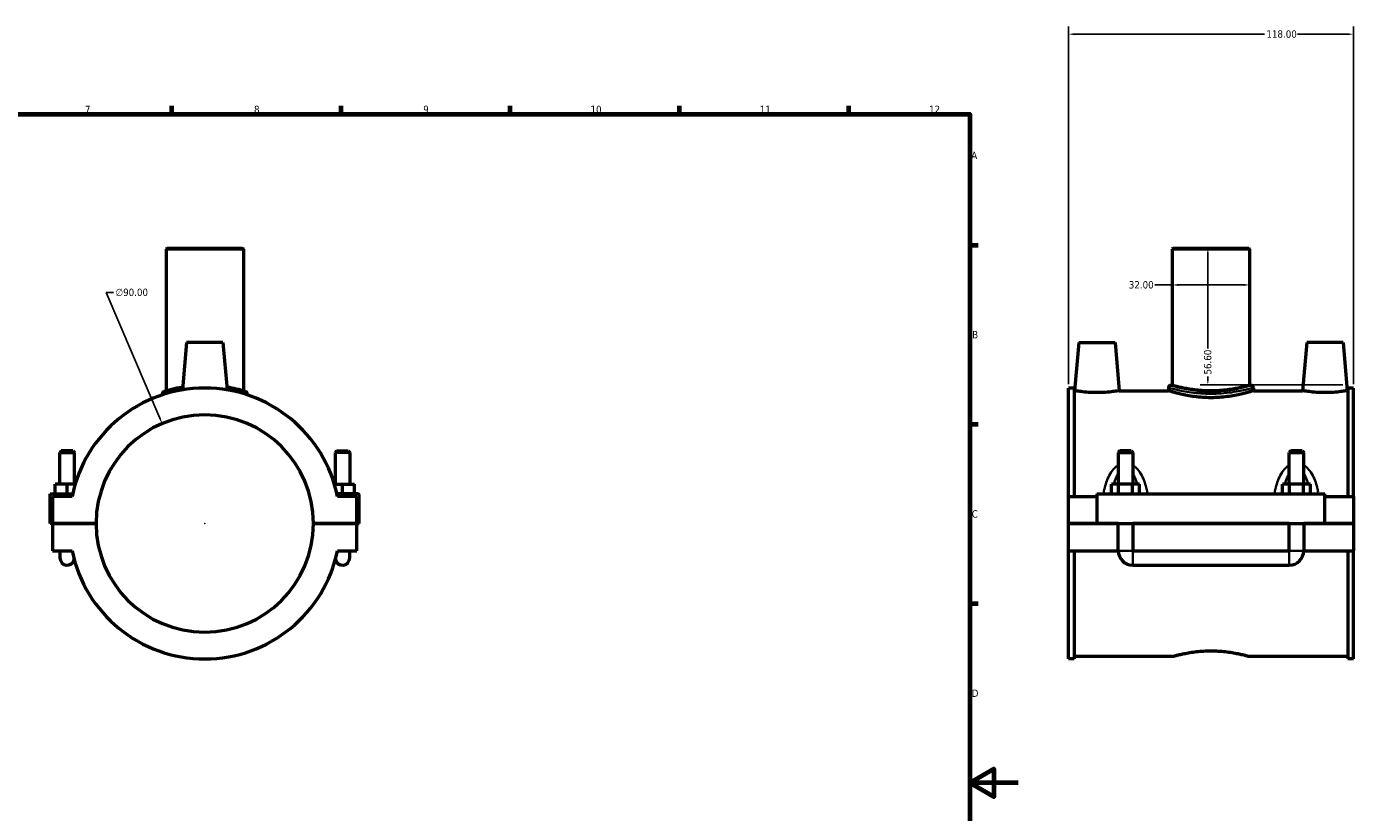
# Model space of a CAD drawing. Header units: millimetres. Extents: x 0 to 1093, y -37 to 1065.
# Tile 3 of 5: x 430 to 980, y 285 to 610. Entities that reach past the tile are written whole.
import ezdxf

# ---------------------------------------------------------------- set-up
doc = ezdxf.new("R2010")
doc.units = ezdxf.units.MM
for name, color, linetype, lineweight in [('Border (ANSI)', 7, 'Continuous', 70), ('Dimension (ANSI)', 7, 'Continuous', 25), ('Visible (ANSI)', 7, 'Continuous', 50), ('Visible Narrow (ANSI)', 7, 'Continuous', 35)]:
    doc.layers.add(name, color=color, linetype=linetype, lineweight=lineweight)
doc.styles.add('Note Text (ANSI)', font='tahoma.ttf')
doc.dimstyles.new('Default - mm (ANSI)', dxfattribs={"dimtxt": 3.048, "dimasz": 2.5, "dimexe": 3.175, "dimexo": 1.6002, "dimgap": 0.8, "dimtad": 0, "dimtoh": 1, "dimrnd": 1e-08, "dimzin": 4, "dimdsep": 46, "dimtxsty": 'Note Text (ANSI)', "dimcen": 0.09, "dimdle": 10, "dimclrd": 256, "dimclre": 256, "dimclrt": 256, "dimadec": 1, "dimazin": 1, "dimtfac": 1, "dimtofl": 0, "dimtmove": 0, "dimatfit": 3, "dimfxl": 1, "dimtolj": 1, "dimtzin": 4, "dimlwd": -1, "dimlwe": -1, "dimarcsym": 0})

# ---------------------------------------------------------------- blocks, each defined once
blk = doc.blocks.new('Borders Default Border')
at = {"layer": 'Border (ANSI)'}
for p, q in [((490.58, 574), (490.58, 577.45)), ((560.67, 574), (560.67, 577.45)), ((630.75, 574), (630.75, 577.45)), ((700.83, 574), (700.83, 577.45)), ((770.92, 574), (770.92, 577.45)), ((821, 519.75), (824.45, 519.75)), ((821, 445.5), (824.45, 445.5)), ((821, 371.25), (824.45, 371.25))]:
    blk.add_line(p, q, dxfattribs=at)
at = {"layer": 'Border (ANSI)', "flags": 128}
for points in [[(20, 20), (20, 574), (821, 574), (821, 20), (20, 20)], [(841, 297), (821, 297), (831, 302.77), (831, 291.23), (821, 297)]]:
    blk.add_lwpolyline(points, dxfattribs=at)
at = {"layer": 'Border (ANSI)', "attachment_point": 7, "style": 'Note Text (ANSI)'}
for s, insert, char_height in [('7', (454.6, 574.4), 3.05), ('8', (524.63, 574.33), 3.05), ('9', (594.7, 574.34), 3.05), ('10', (663.96, 574.34), 3.048), ('11', (734.04, 574.4), 3.048), ('12', (804.13, 574.4), 3.048), ('A', (821.63, 555.35), 3.05), ('B', (821.99, 481.1), 3.05), ('C', (821.8, 406.8), 3.05), ('D', (821.81, 332.6), 3.05)]:
    blk.add_mtext(s, dxfattribs=dict(at, insert=insert, char_height=char_height))
blk = doc.blocks.new('*D6')
at = {"layer": 'Defpoints', "color": 0, "transparency": 16777216}
for p in [(979.87, 607.06), (861.87, 460.51), (979.87, 460.51)]:
    blk.add_point(p, dxfattribs=at)
at = {"layer": 'Dimension (ANSI)', "transparency": 16777216}
for p, q in [((861.87, 462.12), (861.87, 610.24)), ((979.87, 462.12), (979.87, 610.24)), ((864.37, 607.06), (943.03, 607.06)), ((977.37, 607.06), (956.71, 607.06))]:
    blk.add_line(p, q, dxfattribs=at)
for points in [[(864.37, 607.48), (864.37, 606.64), (861.87, 607.06)], [(977.37, 607.48), (977.37, 606.64), (979.87, 607.06)]]:
    blk.add_solid(points, dxfattribs=at)
at = {"layer": 'Dimension (ANSI)', "transparency": 16777216, "insert": (943.83, 608.65), "char_height": 3.048, "attachment_point": 1, "style": 'Note Text (ANSI)'}
blk.add_mtext('\\A1;118.00', dxfattribs=at)
blk = doc.blocks.new('*D7')
at = {"layer": 'Defpoints', "color": 0, "transparency": 16777216}
for p in [(920.87, 518.41), (919.56, 461.81), (977.11, 461.81)]:
    blk.add_point(p, dxfattribs=at)
at = {"layer": 'Dimension (ANSI)', "transparency": 16777216}
for p, q in [((919.56, 515.91), (919.56, 476.92)), ((975.51, 461.81), (916.39, 461.81)), ((919.56, 464.31), (919.56, 465.32))]:
    blk.add_line(p, q, dxfattribs=at)
for points in [[(919.15, 515.91), (919.98, 515.91), (919.56, 518.41)], [(919.15, 464.31), (919.98, 464.31), (919.56, 461.81)]]:
    blk.add_solid(points, dxfattribs=at)
at = {"layer": 'Dimension (ANSI)', "transparency": 16777216, "insert": (917.98, 466.12), "char_height": 3.048, "attachment_point": 1, "rotation": 90, "style": 'Note Text (ANSI)'}
blk.add_mtext('\\A1;56.60', dxfattribs=at)
blk = doc.blocks.new('*D8')
at = {"layer": 'Defpoints', "color": 0, "transparency": 16777216}
for p in [(486.58, 445.81), (521.89, 363.02)]:
    blk.add_point(p, dxfattribs=at)
at = {"layer": 'Dimension (ANSI)', "transparency": 16777216}
for p, q in [((466.5, 500.06), (463.43, 500.06)), ((463.43, 500.06), (485.6, 448.11)), ((504.14, 404.41), (504.32, 404.41)), ((504.23, 404.32), (504.23, 404.5))]:
    blk.add_line(p, q, dxfattribs=at)
blk.add_solid([(485.98, 448.27), (485.21, 447.94), (486.58, 445.81)], dxfattribs=at)
at = {"layer": 'Dimension (ANSI)', "transparency": 16777216, "insert": (467.3, 501.7), "char_height": 3.048, "attachment_point": 1, "style": 'Note Text (ANSI)'}
blk.add_mtext('\\A1;∅90.00', dxfattribs=at)
blk = doc.blocks.new('*D9')
at = {"layer": 'Defpoints', "color": 0, "transparency": 16777216}
for p in [(904.87, 503.22), (904.87, 503.22), (936.87, 503.22)]:
    blk.add_point(p, dxfattribs=at)
at = {"layer": 'Dimension (ANSI)', "transparency": 16777216}
for p, q in [((904.87, 503.22), (897.69, 503.22)), ((934.37, 503.22), (907.37, 503.22))]:
    blk.add_line(p, q, dxfattribs=at)
for points in [[(907.37, 503.63), (907.37, 502.8), (904.87, 503.22)], [(934.37, 503.63), (934.37, 502.8), (936.87, 503.22)]]:
    blk.add_solid(points, dxfattribs=at)
at = {"layer": 'Dimension (ANSI)', "transparency": 16777216, "insert": (886.84, 504.8), "char_height": 3.048, "attachment_point": 1, "style": 'Note Text (ANSI)'}
blk.add_mtext('\\A1;32.00', dxfattribs=at)

msp = doc.modelspace()

# ---------------------------------------------------------------- linework, layer by layer
at = {"layer": 'Visible (ANSI)'}
for p, q in [((488.552, 518.415), (488.232, 518.095)), ((520.232, 518.095), (488.232, 518.095)), ((488.232, 518.095), (488.232, 459.332)), ((488.552, 518.415), (519.912, 518.415)), ((519.912, 518.415), (520.232, 518.095)), ((520.232, 518.095), (520.232, 459.332)), ((905.186, 518.415), (904.866, 518.095)), ((936.866, 518.095), (904.866, 518.095)), ((904.866, 518.095), (904.866, 461.615)), ((905.186, 518.415), (936.546, 518.415)), ((936.546, 518.415), (936.866, 518.095)), ((936.866, 518.095), (936.866, 461.615)), ((496.732, 479.415), (495.012, 459.752)), ((511.732, 479.415), (496.732, 479.415)), ((511.732, 479.415), (513.453, 459.752)), ((866.166, 479.415), (864.416, 459.415)), ((866.166, 479.415), (881.166, 479.415)), ((881.166, 479.415), (882.916, 459.415)), ((960.566, 479.415), (958.816, 459.415)), ((975.566, 479.415), (960.566, 479.415)), ((975.566, 479.415), (977.316, 459.415)), ((904.866, 461.615), (904.226, 461.615)), ((937.506, 461.615), (936.866, 461.615)), ((486.632, 458.137), (486.632, 457.683)), ((521.832, 458.137), (521.832, 457.683)), ((861.866, 415.665), (861.866, 460.515)), ((864.226, 460.515), (861.866, 460.515)), ((864.226, 460.515), (864.226, 415.665)), ((864.226, 459.415), (864.416, 459.415)), ((882.916, 459.415), (903.266, 459.415)), ((903.266, 460.655), (903.266, 459.415)), ((938.466, 460.655), (938.466, 459.415)), ((938.466, 459.415), (958.816, 459.415)), ((977.316, 459.415), (977.506, 459.415)), ((977.506, 460.515), (977.506, 415.665)), ((979.866, 460.515), (977.506, 460.515)), ((979.866, 415.665), (979.866, 460.515)), ((444.832, 434.465), (444.232, 433.865)), ((449.632, 434.465), (444.832, 434.465)), ((449.632, 434.465), (450.232, 433.865)), ((558.832, 434.465), (558.232, 433.865)), ((558.832, 434.465), (563.632, 434.465)), ((563.632, 434.465), (564.232, 433.865)), ((883.066, 434.465), (882.466, 433.865)), ((887.866, 434.465), (883.066, 434.465)), ((887.866, 434.465), (888.466, 433.865)), ((953.866, 434.465), (953.266, 433.865)), ((958.666, 434.465), (953.866, 434.465)), ((958.666, 434.465), (959.266, 433.865)), ((444.232, 433.865), (450.232, 433.865)), ((444.232, 420.665), (444.232, 433.865)), ((450.232, 420.665), (450.232, 433.865)), ((564.232, 433.865), (558.232, 433.865)), ((558.232, 433.865), (558.232, 420.665)), ((564.232, 433.865), (564.232, 420.665)), ((882.466, 433.865), (888.466, 433.865)), ((882.466, 433.865), (882.466, 420.665)), ((888.466, 433.865), (888.466, 420.665)), ((953.266, 433.865), (959.266, 433.865)), ((953.266, 420.665), (953.266, 433.865)), ((959.266, 420.665), (959.266, 433.865)), ((442.232, 416.665), (442.232, 420.665)), ((447.232, 420.665), (442.232, 420.665)), ((450.538, 420.665), (447.232, 420.665)), ((447.232, 416.665), (447.232, 420.665)), ((557.927, 420.665), (561.232, 420.665)), ((561.232, 416.665), (561.232, 420.665)), ((561.232, 420.665), (566.232, 420.665)), ((566.232, 416.665), (566.232, 420.665)), ((879.693, 416.665), (879.693, 420.665)), ((882.579, 420.665), (879.693, 420.665)), ((882.579, 416.665), (882.579, 420.665)), ((888.353, 420.665), (882.579, 420.665)), ((888.353, 416.665), (888.353, 420.665)), ((891.24, 420.665), (888.353, 420.665)), ((891.24, 416.665), (891.24, 420.665)), ((950.493, 416.665), (950.493, 420.665)), ((953.379, 420.665), (950.493, 420.665)), ((953.379, 416.665), (953.379, 420.665)), ((959.153, 420.665), (953.379, 420.665)), ((959.153, 416.665), (959.153, 420.665)), ((962.04, 420.665), (959.153, 420.665)), ((962.04, 416.665), (962.04, 420.665)), ((440.232, 416.665), (449.486, 416.665)), ((440.232, 404.465), (440.232, 416.665)), ((449.272, 415.665), (441.232, 415.665)), ((441.232, 415.665), (441.232, 404.465)), ((567.732, 416.665), (558.979, 416.665)), ((567.232, 415.665), (559.193, 415.665)), ((567.232, 404.465), (567.232, 415.665)), ((568.232, 404.465), (568.232, 416.165)), ((861.866, 415.665), (873.666, 415.665)), ((861.866, 404.465), (861.866, 415.665)), ((873.666, 416.665), (873.666, 404.465)), ((873.666, 416.665), (968.066, 416.665)), ((968.066, 404.465), (968.066, 416.665)), ((968.066, 415.665), (979.866, 415.665)), ((979.866, 415.665), (979.866, 404.465)), ((441.232, 404.465), (440.232, 404.465)), ((441.232, 404.465), (459.232, 404.465)), ((441.232, 404.365), (441.232, 393.165)), ((459.232, 404.365), (441.232, 404.365)), ((444.232, 404.365), (444.232, 404.465)), ((450.232, 404.365), (450.232, 404.465)), ((549.232, 404.465), (567.232, 404.465)), ((567.232, 404.365), (549.232, 404.365)), ((558.232, 404.465), (558.232, 404.365)), ((564.232, 404.465), (564.232, 404.365)), ((567.232, 404.465), (568.232, 404.465)), ((567.232, 393.165), (567.232, 404.365)), ((861.866, 404.465), (873.666, 404.465)), ((861.866, 393.165), (861.866, 404.365)), ((882.466, 404.365), (861.866, 404.365)), ((873.666, 404.465), (968.066, 404.465)), ((882.466, 404.465), (882.466, 404.365)), ((882.466, 393.165), (882.466, 404.365)), ((888.466, 404.465), (888.466, 404.365)), ((888.466, 404.365), (888.466, 393.165)), ((953.266, 404.365), (888.466, 404.365)), ((953.266, 404.365), (953.266, 404.465)), ((953.266, 393.165), (953.266, 404.365)), ((959.266, 404.365), (959.266, 404.465)), ((959.266, 404.365), (959.266, 393.165)), ((979.866, 404.365), (959.266, 404.365)), ((968.066, 404.465), (979.866, 404.465)), ((979.866, 404.365), (979.866, 393.165)), ((441.232, 393.165), (449.272, 393.165)), ((444.232, 393.165), (444.232, 390.165)), ((559.193, 393.165), (567.232, 393.165)), ((564.232, 390.165), (564.232, 393.165)), ((861.866, 348.315), (861.866, 393.165)), ((861.866, 393.165), (882.466, 393.165)), ((864.226, 393.165), (864.226, 348.315)), ((888.466, 393.165), (953.266, 393.165)), ((959.266, 393.165), (979.866, 393.165)), ((977.506, 393.165), (977.506, 348.315)), ((979.866, 348.315), (979.866, 393.165)), ((888.466, 387.165), (953.266, 387.165)), ((864.226, 348.315), (861.866, 348.315)), ((864.226, 349.415), (905.186, 349.415)), ((936.546, 349.415), (977.506, 349.415)), ((979.866, 348.315), (977.506, 348.315))]:
    msp.add_line(p, q, dxfattribs=at)
for centre, radius, start, end in [((904.226, 460.655), 0.96, 90, 180), ((937.506, 460.655), 0.96, 0, 90), ((504.232, 404.415), 56.1, 11.56823, 168.43177), ((487.592, 458.137), 0.96, 107.21, 180), ((520.872, 458.137), 0.96, 0, 72.79), ((504.232, 404.415), 45, 0.06366, 179.93634), ((567.732, 416.165), 0.5, 0, 90), ((504.232, 404.415), 45, 180.06366, 359.93634), ((447.232, 390.165), 3, 180, 346.94686), ((504.232, 404.415), 56.1, 191.56823, 348.43177), ((561.232, 390.165), 3, 193.05314, 0), ((888.466, 393.165), 6, 180, 270), ((953.266, 393.165), 6, 270, 0)]:
    msp.add_arc(centre, radius, start, end, dxfattribs=at)
for points, knots in [([(920.866, 459.332), (919.856, 459.332), (918.813, 459.36), (916.741, 459.477), (915.713, 459.564), (913.744, 459.783), (912.801, 459.914), (911.059, 460.194), (910.26, 460.342), (908.845, 460.628), (908.181, 460.775), (907.008, 461.05), (906.499, 461.178), (905.681, 461.391), (905.371, 461.475), (904.963, 461.587), (904.866, 461.615), (904.866, 461.615)], [0, 0, 0, 0, 0.3031348, 0.3031348, 0.6062697, 0.6062697, 0.9094045, 0.9094045, 1.2125393, 1.2125393, 1.5156067, 1.5156067, 1.8186741, 1.8186741, 2.1217414, 2.1217414, 2.4248088, 2.4248088, 2.4248088, 2.4248088]), ([(936.866, 461.615), (936.866, 461.615), (936.769, 461.587), (936.361, 461.475), (936.051, 461.391), (935.233, 461.178), (934.725, 461.05), (933.552, 460.775), (932.887, 460.628), (931.473, 460.342), (930.673, 460.194), (928.931, 459.914), (927.989, 459.783), (926.02, 459.564), (924.991, 459.477), (922.92, 459.36), (921.877, 459.332), (920.866, 459.332)], [7.2744264, 7.2744264, 7.2744264, 7.2744264, 7.5774938, 7.5774938, 7.8805612, 7.8805612, 8.1836285, 8.1836285, 8.4866959, 8.4866959, 8.7898307, 8.7898307, 9.0929656, 9.0929656, 9.3961004, 9.3961004, 9.6992352, 9.6992352, 9.6992352, 9.6992352]), ([(495.112, 460.883), (493.38, 460.602), (491.856, 460.274), (488.882, 459.546), (487.754, 459.191), (487.345, 459.065), (487.309, 459.055), (487.31, 459.055)], [8.9778799, 8.9778799, 8.9778799, 8.9778799, 9.5999604, 9.5999604, 10.4908399, 10.4908399, 10.6827322, 10.6827322, 10.6827322, 10.6827322]), ([(521.157, 459.054), (521.157, 459.054), (520.931, 459.125), (519.841, 459.448), (518.725, 459.769), (516.132, 460.375), (514.816, 460.646), (513.353, 460.883)], [5.3413731, 5.3413731, 5.3413731, 5.3413731, 5.8177174, 5.8177174, 6.5207178, 6.5207178, 7.0462386, 7.0462386, 7.0462386, 7.0462386]), ([(882.916, 459.415), (882.916, 459.415), (882.685, 459.374), (881.747, 459.226), (881.039, 459.12), (879.403, 458.921), (878.364, 458.814), (876.08, 458.662), (874.836, 458.62), (872.497, 458.62), (871.252, 458.662), (868.969, 458.814), (867.93, 458.921), (866.294, 459.12), (865.586, 459.226), (864.647, 459.374), (864.416, 459.415), (864.416, 459.415)], [1.4018744, 1.4018744, 1.4018744, 1.4018744, 1.7520319, 1.7520319, 2.1021894, 2.1021894, 2.4529691, 2.4529691, 2.8037487, 2.8037487, 3.1545284, 3.1545284, 3.505308, 3.505308, 3.8554656, 3.8554656, 4.2056231, 4.2056231, 4.2056231, 4.2056231]), ([(938.466, 459.415), (938.466, 459.415), (938.359, 459.38), (937.91, 459.239), (937.568, 459.132), (936.667, 458.864), (936.108, 458.703), (934.818, 458.355), (934.088, 458.169), (932.534, 457.808), (931.656, 457.62), (929.742, 457.265), (928.706, 457.098), (926.54, 456.82), (925.409, 456.708), (923.129, 456.56), (921.98, 456.523), (919.753, 456.523), (918.604, 456.56), (916.323, 456.708), (915.192, 456.82), (913.027, 457.098), (911.99, 457.265), (910.076, 457.62), (909.198, 457.808), (907.644, 458.169), (906.914, 458.355), (905.625, 458.703), (905.065, 458.864), (904.165, 459.132), (903.823, 459.239), (903.374, 459.38), (903.266, 459.415), (903.266, 459.415)], [2.6723042, 2.6723042, 2.6723042, 2.6723042, 3.006277, 3.006277, 3.3402498, 3.3402498, 3.6742226, 3.6742226, 4.0081954, 4.0081954, 4.3422987, 4.3422987, 4.676402, 4.676402, 5.0105052, 5.0105052, 5.3446085, 5.3446085, 5.6787117, 5.6787117, 6.012815, 6.012815, 6.3469182, 6.3469182, 6.6810215, 6.6810215, 7.0149943, 7.0149943, 7.3489671, 7.3489671, 7.6829399, 7.6829399, 8.0169127, 8.0169127, 8.0169127, 8.0169127]), ([(977.316, 459.415), (977.316, 459.415), (977.085, 459.374), (976.147, 459.226), (975.439, 459.12), (973.803, 458.921), (972.764, 458.814), (970.48, 458.662), (969.236, 458.62), (968.066, 458.62), (966.897, 458.62), (965.652, 458.662), (963.369, 458.814), (962.33, 458.921), (960.694, 459.12), (959.986, 459.226), (959.047, 459.374), (958.816, 459.415), (958.816, 459.415)], [4.2056231, 4.2056231, 4.2056231, 4.2056231, 4.5557806, 4.5557806, 4.9059382, 4.9059382, 5.2567178, 5.2567178, 5.6074975, 5.6074975, 5.6074975, 5.9582771, 5.9582771, 6.3090567, 6.3090567, 6.6592143, 6.6592143, 7.0093718, 7.0093718, 7.0093718, 7.0093718]), ([(905.186, 349.415), (905.186, 349.415), (905.282, 349.442), (905.681, 349.554), (905.985, 349.639), (906.787, 349.851), (907.285, 349.979), (908.435, 350.254), (909.086, 350.401), (910.472, 350.687), (911.255, 350.835), (912.962, 351.115), (913.886, 351.246), (915.815, 351.465), (916.823, 351.552), (918.853, 351.669), (919.876, 351.697), (921.857, 351.697), (922.879, 351.669), (924.909, 351.552), (925.917, 351.465), (927.847, 351.246), (928.771, 351.115), (930.477, 350.835), (931.261, 350.687), (932.647, 350.401), (933.298, 350.254), (934.447, 349.979), (934.945, 349.851), (935.747, 349.639), (936.051, 349.554), (936.451, 349.442), (936.546, 349.415), (936.546, 349.415)], [2.3768674, 2.3768674, 2.3768674, 2.3768674, 2.67394, 2.67394, 2.9710127, 2.9710127, 3.2680853, 3.2680853, 3.5651579, 3.5651579, 3.8623022, 3.8623022, 4.1594464, 4.1594464, 4.4565906, 4.4565906, 4.7537348, 4.7537348, 5.050879, 5.050879, 5.3480232, 5.3480232, 5.6451674, 5.6451674, 5.9423116, 5.9423116, 6.2393842, 6.2393842, 6.5364569, 6.5364569, 6.8335295, 6.8335295, 7.1306022, 7.1306022, 7.1306022, 7.1306022])]:
    msp.add_open_spline(points, degree=3, knots=knots, dxfattribs=at)
at = {"layer": 'Visible Narrow (ANSI)'}
for p, q in [((882.503, 393.165), (888.429, 393.165)), ((888.466, 387.202), (888.466, 393.128)), ((953.266, 387.202), (953.266, 393.128)), ((959.229, 393.165), (953.303, 393.165))]:
    msp.add_line(p, q, dxfattribs=at)
msp.add_arc((520.872, 458.137), 0.96, 3.6395, 69.1505, dxfattribs=at)
for points, knots in [([(937.298, 461.552), (937.035, 461.473), (936.527, 461.324), (934.626, 460.806), (932.891, 460.366), (928.447, 459.546), (925.653, 459.191), (920.145, 458.995), (917.466, 459.107), (912.552, 459.648), (910.325, 460.068), (906.533, 460.929), (905.119, 461.35), (904.498, 461.534), (904.464, 461.544), (904.434, 461.553)], [8.2791321, 8.2791321, 8.2791321, 8.2791321, 8.7874595, 8.7874595, 9.5999604, 9.5999604, 10.4908399, 10.4908399, 11.2905685, 11.2905685, 12.0986388, 12.0986388, 13.026681, 13.026681, 13.0863585, 13.0863585, 13.0863585, 13.0863585]), ([(486.656, 458.144), (486.675, 458.149), (486.704, 458.158), (487.096, 458.272), (488.269, 458.621), (491.251, 459.311), (492.673, 459.603), (494.281, 459.862)], [-10.5958589, -10.5958589, -10.5958589, -10.5958589, -10.4908399, -10.4908399, -9.5999604, -9.5999604, -9.0321393, -9.0321393, -9.0321393, -9.0321393]), ([(514.184, 459.862), (515.519, 459.647), (516.726, 459.41), (519.304, 458.84), (520.465, 458.525), (521.514, 458.23), (521.739, 458.164), (521.809, 458.144)], [-6.9919767, -6.9919767, -6.9919767, -6.9919767, -6.5207178, -6.5207178, -5.8177174, -5.8177174, -5.428247, -5.428247, -5.428247, -5.428247]), ([(903.485, 460.594), (903.518, 460.585), (903.554, 460.575), (904.211, 460.394), (905.706, 459.981), (909.716, 459.134), (912.073, 458.721), (917.27, 458.189), (920.104, 458.079), (925.929, 458.272), (928.884, 458.621), (933.584, 459.427), (935.42, 459.859), (937.43, 460.368), (937.968, 460.516), (938.246, 460.593)], [-13.0863585, -13.0863585, -13.0863585, -13.0863585, -13.026681, -13.026681, -12.0986388, -12.0986388, -11.2905685, -11.2905685, -10.4908399, -10.4908399, -9.5999604, -9.5999604, -8.7874595, -8.7874595, -8.2791321, -8.2791321, -8.2791321, -8.2791321]), ([(881.902, 428.182), (881.556, 427.937), (881.23, 427.663), (880.219, 426.683), (879.624, 425.885), (878.577, 424.126), (878.135, 423.157), (877.417, 421.233), (877.13, 420.285), (876.724, 418.675), (876.58, 418.024), (876.451, 417.366)], [-1.7446773, -1.7446773, -1.7446773, -1.7446773, -1.6167907, -1.6167907, -1.3201227, -1.3201227, -1.0070659, -1.0070659, -0.720497, -0.720497, -0.5300448, -0.5300448, -0.5300448, -0.5300448]), ([(880.706, 420.919), (880.928, 421.763), (881.187, 422.579), (881.744, 423.954), (882.024, 424.533), (882.344, 425.056)], [1.03178732, 1.03178732, 1.03178732, 1.03178732, 1.3201227, 1.3201227, 1.55089163, 1.55089163, 1.55089163, 1.55089163]), ([(888.588, 425.056), (888.908, 424.533), (889.188, 423.954), (889.745, 422.579), (890.004, 421.763), (890.227, 420.919)], [2.70473901, 2.70473901, 2.70473901, 2.70473901, 2.93550794, 2.93550794, 3.22384332, 3.22384332, 3.22384332, 3.22384332]), ([(894.481, 417.366), (894.353, 418.024), (894.209, 418.675), (893.802, 420.285), (893.516, 421.233), (892.798, 423.157), (892.355, 424.126), (891.309, 425.885), (890.713, 426.683), (889.702, 427.663), (889.376, 427.937), (889.031, 428.182)], [-3.7255858, -3.7255858, -3.7255858, -3.7255858, -3.5351337, -3.5351337, -3.2485647, -3.2485647, -2.9355079, -2.9355079, -2.63884, -2.63884, -2.5109534, -2.5109534, -2.5109534, -2.5109534]), ([(952.702, 428.182), (952.356, 427.937), (952.03, 427.663), (951.019, 426.683), (950.424, 425.885), (949.377, 424.126), (948.935, 423.157), (948.217, 421.233), (947.93, 420.285), (947.524, 418.675), (947.38, 418.024), (947.251, 417.366)], [-1.7446773, -1.7446773, -1.7446773, -1.7446773, -1.6167907, -1.6167907, -1.3201231, -1.3201231, -1.0070662, -1.0070662, -0.720496, -0.720496, -0.5300448, -0.5300448, -0.5300448, -0.5300448]), ([(951.506, 420.919), (951.728, 421.763), (951.987, 422.579), (952.544, 423.954), (952.824, 424.533), (953.144, 425.056)], [1.03178732, 1.03178732, 1.03178732, 1.03178732, 1.32012308, 1.32012308, 1.55089164, 1.55089164, 1.55089164, 1.55089164]), ([(959.388, 425.056), (959.708, 424.533), (959.988, 423.954), (960.545, 422.579), (960.804, 421.763), (961.027, 420.919)], [2.70473901, 2.70473901, 2.70473901, 2.70473901, 2.93550756, 2.93550756, 3.22384332, 3.22384332, 3.22384332, 3.22384332]), ([(965.281, 417.366), (965.153, 418.024), (965.009, 418.675), (964.602, 420.285), (964.316, 421.233), (963.598, 423.157), (963.155, 424.126), (962.109, 425.885), (961.513, 426.683), (960.502, 427.663), (960.176, 427.937), (959.831, 428.182)], [-3.7255858, -3.7255858, -3.7255858, -3.7255858, -3.5351347, -3.5351347, -3.2485644, -3.2485644, -2.9355076, -2.9355076, -2.63884, -2.63884, -2.5109534, -2.5109534, -2.5109534, -2.5109534])]:
    msp.add_open_spline(points, degree=3, knots=knots, dxfattribs=at)

# ---------------------------------------------------------------- block references
msp.add_blockref('Borders Default Border', (0, 0))

# ---------------------------------------------------------------- dimensions: what is measured, and where the dimension line sits
at = {"layer": 'Dimension (ANSI)'}
for base, p1, p2, angle, override, picture, middle in [((979.866, 607.06), (861.866, 460.515), (979.866, 460.515), 180, {"dimtoh": 0, "dimdec": 2, "dimtp": 0, "dimtm": 0, "dimtdec": 2, "dimatfit": 1}, '*D6', (949.866, 607.06)), ((919.563, 461.811), (920.866, 518.415), (977.106, 461.811), 90, {"dimtoh": 0, "dimdec": 2, "dimse1": 1, "dimtp": 0, "dimtm": 0, "dimtdec": 2, "dimatfit": 1}, '*D7', (919.563, 471.12)), ((904.866, 503.216), (936.866, 503.216), (904.866, 503.216), 180, {"dimtoh": 0, "dimdec": 2, "dimse1": 1, "dimse2": 1, "dimtp": 0, "dimtm": 0, "dimtdec": 2, "dimatfit": 2}, '*D9', (891.866, 503.216))]:
    dim = msp.add_linear_dim(base=base, p1=p1, p2=p2, angle=angle, dimstyle='Default - mm (ANSI)', override=override, dxfattribs=at)
    dim.commit()
    dim.dimension.update_dxf_attribs({"geometry": picture, "text_midpoint": middle, "dimtype": 160})
dim = msp.add_diameter_dim_2p(p1=(521.889, 363.023), p2=(486.576, 445.806), dimstyle='Default - mm (ANSI)', override={"dimtih": 1, "dimdec": 2, "dimlfac": 1, "dimtp": 0, "dimtm": 0, "dimtdec": 2}, dxfattribs=at)
dim.commit()
dim.dimension.update_dxf_attribs({"geometry": '*D8', "text_midpoint": (473.993, 500.061), "dimtype": 163})

doc.saveas('drawing.dxf')
